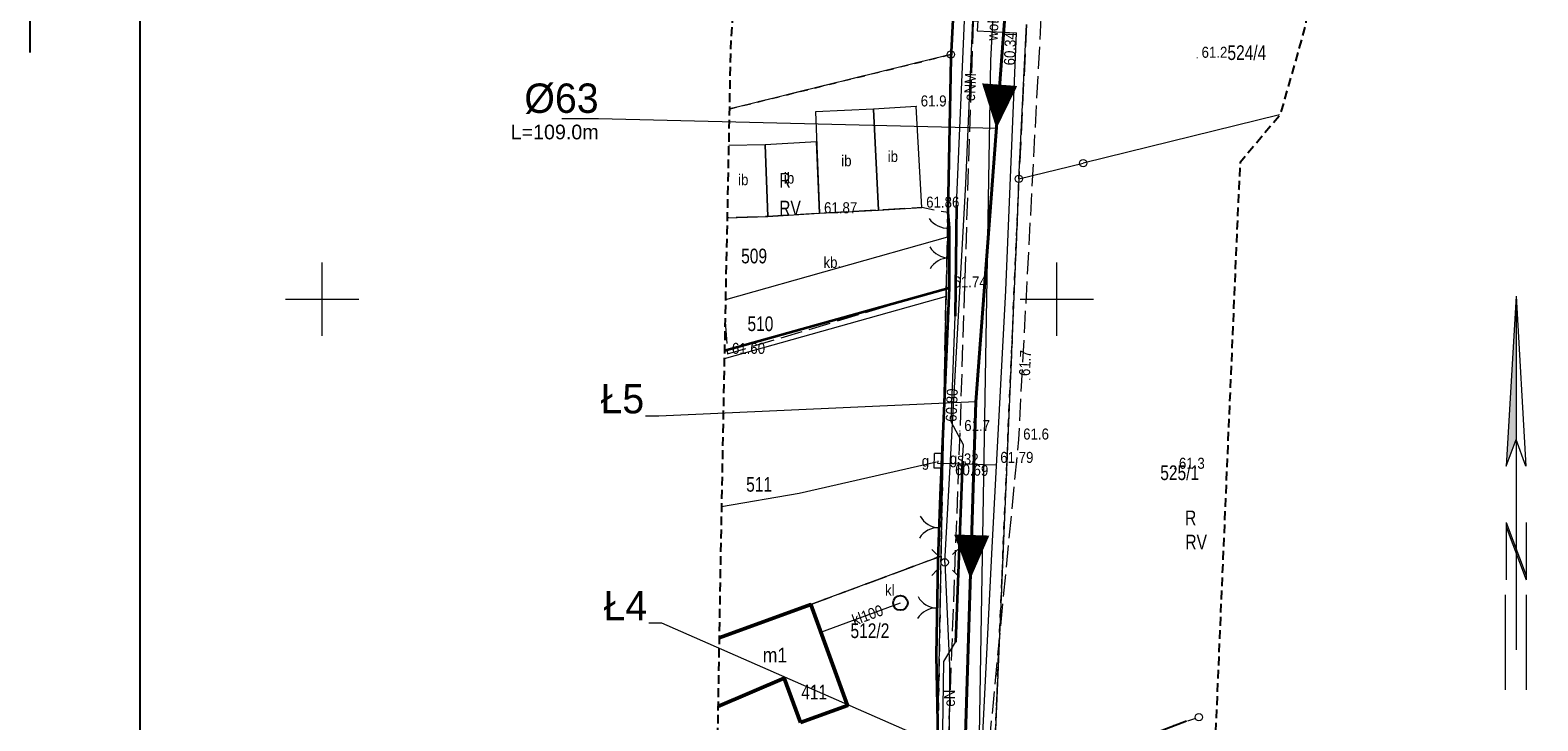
# Model space of a CAD drawing. Header units: metres. Extents: x 6473628 to 6474152, y 5887128 to 5887462.
# Tile 4 of 38: x 6473630 to 6473733, y 5887221 to 5887268. Entities that reach past the tile are written whole.
import ezdxf
from ezdxf.enums import TextEntityAlignment as Align

# ---------------------------------------------------------------- set-up
doc = ezdxf.new("R2010")
doc.units = ezdxf.units.M
doc.header["$MEASUREMENT"] = 0
for name, pattern in [('0.5_0.5', [1, 0.5, -0.5]), ('1.5_0.5', [2, 1.5, -0.5]), ('2', [0.9, 0.6, -0.3]), ('219-500', [0]), ('otob_500', [0]), ('otof_500', [0]), ('supp_500', [1, 0.5, -0.5])]:
    doc.linetypes.add(name, pattern=pattern)
doc.layers.get('0').update_dxf_attribs({"color": 2, "linetype": 'CONTINUOUS', "lineweight": 5})
for name, color, linetype in [('202-punkt graniczny', 7, 'CONTINUOUS'), ('203-punkt graniczny', 7, 'CONTINUOUS'), ('209-oznaczenie konturu klasyfikacyjnego', 7, 'CONTINUOUS'), ('210-oznaczenie konturu użytku gruntowego', 7, 'CONTINUOUS'), ('211-numer działki ewidencyjnej', 7, 'CONTINUOUS'), ('217-kontur klasyfikacyjny', 7, 'CONTINUOUS'), ('218-kontur użytku gruntowego', 7, 'CONTINUOUS'), ('219-działka ewidencyjna', 7, 'CONTINUOUS'), ('312-budynek ewidencyjny', 7, 'CONTINUOUS'), ('312-oznaczenie budynku ewidencyjnego', 7, 'CONTINUOUS'), ('312-oznaczenie budynku ewidencyjnego-Atr117', 7, 'CONTINUOUS'), ('brama', 7, 'CONTINUOUS'), ('furtka', 7, 'CONTINUOUS'), ('inna budowla', 7, 'CONTINUOUS'), ('inna budowla-Atr17', 7, 'CONTINUOUS'), ('jezdnia', 7, 'CONTINUOUS'), ('latarnia', 7, 'CONTINUOUS'), ('M_Ramki znaczniki', 6, 'CONTINUOUS'), ('obszar utwardzony', 7, 'CONTINUOUS'), ('obszar utwardzony-Atr17', 7, 'CONTINUOUS'), ('obudowa ochronna przewodu', 7, 'CONTINUOUS'), ('ogrodzenie trwałe', 7, 'CONTINUOUS'), ('osadnik  szambo', 7, 'CONTINUOUS'), ('osadnik  szambo-Atr17', 7, 'CONTINUOUS'), ('pikieta naturalna', 7, 'CONTINUOUS'), ('pikieta naturalna-Atr2', 7, 'CONTINUOUS'), ('pikieta sztuczna', 7, 'CONTINUOUS'), ('pikieta sztuczna-Atr2', 7, 'CONTINUOUS'), ('przewód elektroenergetyczny niskiego napięcia', 7, 'CONTINUOUS'), ('przewód elektroenergetyczny podziemny', 7, 'CONTINUOUS'), ('przewód elektroenergetyczny podziemny-Atr1', 7, 'CONTINUOUS'), ('przewód gazowy', 7, 'CONTINUOUS'), ('przewód gazowy-Atr1', 7, 'CONTINUOUS'), ('przewód kanalizacyjny', 7, 'CONTINUOUS'), ('przewód kanalizacyjny-Atr1', 7, 'CONTINUOUS'), ('przewód wodociągowy', 7, 'CONTINUOUS'), ('przewód wodociągowy-Atr1', 7, 'CONTINUOUS'), ('Punkt budynku', 7, 'CONTINUOUS'), ('rzedna', 7, 'CONTINUOUS'), ('rzedna-Atr2', 7, 'CONTINUOUS'), ('SJ_16_Liczby', 7, 'CONTINUOUS'), ('szafa gazowa lub kontener', 7, 'CONTINUOUS'), ('szafa gazowa lub kontener-Atr17', 7, 'CONTINUOUS'), ('słup przewodów napowietrznych', 7, 'CONTINUOUS'), ('Wstawianie ramki sekcyjnej z opisem', 7, 'CONTINUOUS'), ('Zakres', 7, 'CONTINUOUS'), ('Znak północy', 7, 'CONTINUOUS')]:
    doc.layers.add(name, color=color, linetype=linetype)
for name, color, linetype, lineweight in [('M_Ramki do druku', 7, 'CONTINUOUS', 25), ('M_Ramki rysunków', 2, 'CONTINUOUS', 25), ('SJ_19_Opis_Pz_2', 7, 'CONTINUOUS', 20), ('SJ_26_Teksty', 7, 'CONTINUOUS', 20), ('SJ_28_Linie_odn', 7, 'CONTINUOUS', 20), ('SJ_8_KS_TŁOCZNY_2', 30, 'CONTINUOUS', 40)]:
    doc.layers.add(name, color=color, linetype=linetype, lineweight=lineweight)
doc.styles.add('MCAD_TS', font='GENISO.SHX', dxfattribs={"width": 0.8, "oblique": 15})
doc.styles.add('OPISOWY', font='GOTHIC.TTF')
doc.styles.get("Standard").update_dxf_attribs({"font": 'Working1250', "width": 0.75})
doc.linetypes.add('902-500', pattern='A,3.75,0,[1,ksztalty.shx,S=0.5,R=0,X=0,Y=0],3.75', length=7.5)

# ---------------------------------------------------------------- blocks, each defined once
blk = doc.blocks.new('PUNKTBUD')
at = {"color": 0}
blk.add_circle((0, 0), 0.045, dxfattribs=at)
blk = doc.blocks.new('202')
at = {"color": 0, "linetype": 'Continuous', "lineweight": 0}
blk.add_circle((0, 0), 0.25, dxfattribs=at)
blk = doc.blocks.new('203')
at = {"linetype": 'Continuous', "lineweight": 0}
h = blk.add_hatch(color=0, dxfattribs=at)
edge = h.paths.add_edge_path()
edge.add_arc((0, 0), 0.045, 0, 360)
blk = doc.blocks.new('SM05')
at = {"color": 0, "linetype": 'Continuous', "lineweight": 13}
blk.add_circle((0, 0), 0.25, dxfattribs=at)
blk = doc.blocks.new('PW01')
at = {"linetype": 'Continuous', "lineweight": 13}
h = blk.add_hatch(color=0, dxfattribs=at)
edge = h.paths.add_edge_path()
edge.add_arc((0, 0), 0.045, 0, 360)
blk = doc.blocks.new('OK02')
at = {"color": 0, "linetype": 'Continuous', "lineweight": 0}
for centre, start, end in [((-1.5, 0), 0, 60), ((1.5, 0), 120, 180)]:
    blk.add_arc(centre, 1.5, start, end, dxfattribs=at)
blk = doc.blocks.new('SUKM')
at = {"color": 0, "linetype": 'Continuous'}
blk.add_circle((0, 0), 0.5, dxfattribs=at)
blk = doc.blocks.new('SM01')
at = {"color": 0, "linetype": 'Continuous', "lineweight": 13}
for p, q in [((-0.53, 0.531), (-0.883, 0.884)), ((0.531, 0.531), (0.884, 0.884)), ((-0.53, -0.53), (-0.883, -0.883)), ((0.531, -0.53), (0.884, -0.883))]:
    blk.add_line(p, q, dxfattribs=at)
blk.add_circle((0, 0), 0.25, dxfattribs=at)
blk = doc.blocks.new('US20')
at = {"color": 0, "linetype": 'Continuous', "lineweight": 13}
for p, q in [((-0.5, -0.25), (-0.5, 0.25)), ((-0.5, 0.25), (0.5, 0.25)), ((0.5, -0.25), (0.5, 0.25)), ((-0.5, -0.25), (0.5, -0.25))]:
    blk.add_line(p, q, dxfattribs=at)
blk = doc.blocks.new('OK04')
at = {"color": 0, "linetype": 'Continuous', "lineweight": 0}
blk.add_arc((1.5, 0.001), 1.5, 120, 180, dxfattribs=at)
blk = doc.blocks.new('SUEP1')
at = {"color": 0, "linetype": 'Continuous'}
for p, q in [((0, 0), (5, 0)), ((5, 0), (3.5, 0.5)), ((5, 0), (3.5, -0.5)), ((5, 0), (15, 0)), ((15, 0), (13.5, 0.5)), ((15, 0), (13.5, -0.5))]:
    blk.add_line(p, q, dxfattribs=at)
blk = doc.blocks.new('W_POL')
at = {"color": 0, "linetype": 'Continuous', "lineweight": 0}
for p, q in [((0, 13.393), (-0.67, 1.818)), ((0, 13.393), (0, -3.92)), ((0, 13.393), (0.668, 1.818)), ((-0.67, 1.818), (0, 3.636)), ((0.668, 1.818), (0, 3.636)), ((-0.67, -2.007), (-0.67, -5.929)), ((-0.67, -2.007), (0.669, -5.621)), ((0.669, -2.007), (0.669, -5.929)), ((-0.67, -2.314), (0.67, -5.929)), ((0, -3.92), (0, -4.59)), ((0, -4.59), (0, -10.676)), ((-0.755, -6.94), (-0.755, -13.393)), ((0.671, -6.94), (0.671, -13.393))]:
    blk.add_line(p, q, dxfattribs=at)
at = {"color": 0, "linetype": 'Continuous', "lineweight": 0, "extrusion": (0, 0, -1)}
for points in [[(0, 13.393), (0, 3.636), (0.67, 1.818)], [(0, -3.814), (0, -4.122), (0.67, -2.007), (0.67, -2.314)]]:
    blk.add_solid(points, dxfattribs=at)
blk = doc.blocks.new('Znacznik_narozny_v2')
at = {"layer": 'M_Ramki znaczniki'}
blk.add_lwpolyline([(0, -20), (0, 0), (20, 0)], dxfattribs=at)
blk = doc.blocks.new('*U79')
at = {"layer": 'M_Ramki rysunków', "color": 0, "linetype": 'ByBlock', "lineweight": -2}
blk.add_lwpolyline([(15, 5), (15, 292), (415, 292), (415, 5)], close=True, dxfattribs=at)
at = {"layer": 'M_Ramki znaczniki'}
blk.add_blockref('Znacznik_narozny_v2', (0, 297), dxfattribs=at)
at = {"layer": 'M_Ramki do druku', "style": 'MCAD_TS', "width": 0.8}
for tag, p in [('KOMENTARZ', (6.54, 30.57)), ('RYSUNEK', (10.28, 30.57)), ('DATA', (14.02, 30.57))]:
    blk.add_attdef(tag, p, '', height=2, rotation=90, dxfattribs=at)

msp = doc.modelspace()

# ---------------------------------------------------------------- linework, layer by layer
at = {"layer": '217-kontur klasyfikacyjny', "color": 3, "linetype": '1.5_0.5', "lineweight": 18, "flags": 128}
for points in [[(6473697.94, 5887268.69), (6473697.42, 5887258.19)], [(6473692.79, 5887266.65), (6473677.71, 5887262.94)], [(6473692.55, 5887254.22), (6473692.79, 5887266.65)], [(6473697.42, 5887258.19), (6473695.59, 5887215.34)], [(6473692.46, 5887250.19), (6473692.55, 5887254.22)], [(6473692.12, 5887232.52), (6473692.46, 5887250.19)], [(6473683.26, 5887229.22), (6473692.12, 5887232.52)], [(6473677.02, 5887226.96), (6473683.26, 5887229.22)]]:
    msp.add_lwpolyline(points, dxfattribs=at)
at = {"layer": '218-kontur użytku gruntowego', "color": 3, "linetype": '0.5_0.5', "lineweight": 18, "flags": 128}
for points in [[(6473692.79, 5887266.65), (6473694.28, 5887289.97)], [(6473694.28, 5887289.97), (6473692.79, 5887266.65)], [(6473697.94, 5887268.69), (6473697.42, 5887258.19)], [(6473697.42, 5887258.19), (6473697.94, 5887268.69)], [(6473677.71, 5887262.94), (6473692.79, 5887266.65)], [(6473692.79, 5887266.65), (6473677.71, 5887262.94)], [(6473692.55, 5887254.22), (6473692.79, 5887266.65)], [(6473692.79, 5887266.65), (6473692.55, 5887254.22)], [(6473697.42, 5887258.19), (6473695.59, 5887215.34)], [(6473695.59, 5887215.34), (6473697.42, 5887258.19)], [(6473692.46, 5887250.19), (6473692.55, 5887254.22)], [(6473692.55, 5887254.22), (6473692.46, 5887250.19)], [(6473692.12, 5887232.52), (6473692.46, 5887250.19)], [(6473692.46, 5887250.19), (6473692.12, 5887232.52)], [(6473692.12, 5887232.52), (6473683.26, 5887229.22)], [(6473683.26, 5887229.22), (6473692.12, 5887232.52)], [(6473691.91, 5887220.11), (6473692.12, 5887232.52)], [(6473692.12, 5887232.52), (6473691.91, 5887220.11)], [(6473683.26, 5887229.22), (6473677.02, 5887226.96)], [(6473677.02, 5887226.96), (6473683.26, 5887229.22)]]:
    msp.add_lwpolyline(points, dxfattribs=at)
at = {"layer": '219-działka ewidencyjna', "color": 7, "linetype": '219-500', "lineweight": 18, "flags": 128}
for points in [[(6473692.79, 5887266.65), (6473694.28, 5887289.97)], [(6473697.42, 5887258.19), (6473697.94, 5887268.69)], [(6473692.79, 5887266.65), (6473677.71, 5887262.94)], [(6473692.79, 5887266.65), (6473692.55, 5887254.22)], [(6473715.16, 5887262.54), (6473701.79, 5887259.26)], [(6473697.42, 5887258.19), (6473701.79, 5887259.26)], [(6473697.42, 5887258.19), (6473695.59, 5887215.34)], [(6473692.55, 5887254.22), (6473677.45, 5887249.95)], [(6473692.55, 5887254.22), (6473692.46, 5887250.19)], [(6473692.46, 5887250.19), (6473677.37, 5887245.95)], [(6473692.12, 5887232.52), (6473692.46, 5887250.19)], [(6473692.12, 5887232.52), (6473683.26, 5887229.22)], [(6473691.91, 5887220.11), (6473692.12, 5887232.52)], [(6473683.26, 5887229.22), (6473677.02, 5887226.96)]]:
    msp.add_lwpolyline(points, dxfattribs=at)
at = {"layer": '312-budynek ewidencyjny', "color": 7, "linetype": 'Continuous', "lineweight": 50, "flags": 128}
for points in [[(6473677.02, 5887226.96), (6473683.26, 5887229.22)], [(6473683.26, 5887229.22), (6473685.76, 5887222.35)], [(6473681.45, 5887224.2), (6473676.94, 5887222.29)], [(6473682.55, 5887221.19), (6473681.45, 5887224.2)], [(6473685.76, 5887222.35), (6473682.55, 5887221.19)]]:
    msp.add_lwpolyline(points, dxfattribs=at)
at = {"layer": 'brama', "color": 7, "linetype": 'otob_500', "lineweight": 18, "flags": 128}
for points in [[(6473692.68, 5887250.77), (6473692.67, 5887254.85)], [(6473691.9, 5887232.22), (6473692.06, 5887236.67)], [(6473691.78, 5887225.76), (6473691.9, 5887232.22)]]:
    msp.add_lwpolyline(points, dxfattribs=at)
at = {"layer": 'furtka', "color": 7, "linetype": 'otof_500', "lineweight": 18, "flags": 128}
msp.add_lwpolyline([(6473692.67, 5887254.85), (6473692.58, 5887255.9)], dxfattribs=at)
at = {"layer": 'inna budowla', "color": 7, "linetype": 'Continuous', "lineweight": 18, "flags": 128}
for points in [[(6473690.44, 5887263.12), (6473687.52, 5887262.93), (6473687.87, 5887256.06), (6473690.81, 5887256.23)], [(6473683.58, 5887262.75), (6473683.86, 5887255.85), (6473687.87, 5887256.06), (6473687.52, 5887262.93)], [(6473680.16, 5887260.5), (6473680.34, 5887255.64), (6473683.86, 5887255.85), (6473683.65, 5887260.71)]]:
    msp.add_lwpolyline(points, close=True, dxfattribs=at)
for points in [[(6473680.34, 5887255.64), (6473680.16, 5887260.5), (6473677.67, 5887260.46)], [(6473677.57, 5887255.54), (6473680.34, 5887255.64)]]:
    msp.add_lwpolyline(points, dxfattribs=at)
at = {"layer": 'jezdnia', "color": 7, "linetype": '1.5_0.5', "lineweight": 18, "flags": 128}
msp.add_lwpolyline([(6473694.3, 5887268.89), (6473693.4, 5887241.03), (6473692.61, 5887220.1), (6473692.1, 5887198.8), (6473677.05, 5887189.86), (6473694.04, 5887175.06), (6473697.18, 5887180.25), (6473696.89, 5887184.02), (6473694.84, 5887195.34), (6473695.26, 5887202.23), (6473695.24, 5887202.66), (6473695.42, 5887219.8), (6473697.41, 5887240.45), (6473698.95, 5887269.35)], close=True, dxfattribs=at)
at = {"layer": 'obszar utwardzony', "color": 7, "linetype": '1.5_0.5', "lineweight": 18, "flags": 128}
msp.add_lwpolyline([(6473677.42, 5887248.47), (6473677.59, 5887246.28), (6473692.67, 5887250.8), (6473692.62, 5887254.85), (6473692.6, 5887255.89), (6473690.81, 5887256.23), (6473687.87, 5887256.06), (6473683.86, 5887255.85), (6473680.34, 5887255.64), (6473677.57, 5887255.54)], dxfattribs=at)
at = {"layer": 'obudowa ochronna przewodu', "color": 7, "linetype": 'Continuous', "lineweight": 35, "flags": 128}
for points in [[(6473693.17, 5887256.39), (6473693.09, 5887248.85)], [(6473693.58, 5887238.98), (6473693.11, 5887226.67)]]:
    msp.add_lwpolyline(points, dxfattribs=at)
at = {"layer": 'ogrodzenie trwałe', "color": 7, "linetype": '902-500', "lineweight": 35, "flags": 128}
for points in [[(6473689.85, 5887308.34), (6473692.91, 5887308.83), (6473695.27, 5887308.38), (6473694.77, 5887299.75), (6473691.64, 5887299.23), (6473691.78, 5887293.83), (6473694.42, 5887293.11), (6473693.57, 5887279.06), (6473693.42, 5887277.8), (6473693.17, 5887273.83), (6473692.79, 5887266.41), (6473692.58, 5887255.9), (6473692.67, 5887254.85), (6473692.68, 5887250.77), (6473692.06, 5887236.67), (6473691.9, 5887232.22), (6473691.78, 5887225.76), (6473691.91, 5887220.11)], [(6473677.38, 5887246.5), (6473692.68, 5887250.77)]]:
    msp.add_lwpolyline(points, dxfattribs=at)
at = {"layer": 'przewód elektroenergetyczny podziemny', "color": 1, "linetype": 'Continuous', "lineweight": 18, "flags": 128}
for points in [[(6473692.37, 5887232.09), (6473693.81, 5887257.87), (6473695.18, 5887289.67), (6473696.77, 5887332.23), (6473699.89, 5887365.8), (6473701.01, 5887374.05)], [(6473649.95, 5887201.08), (6473650.51, 5887200.51), (6473655.7, 5887195.93), (6473662.66, 5887189.7), (6473669.9, 5887183.46), (6473672.87, 5887180.97), (6473680.11, 5887189.3), (6473681.1, 5887190.04), (6473681.52, 5887190.41), (6473682.56, 5887190.98), (6473683.87, 5887191.41), (6473685.15, 5887191.73), (6473693.12, 5887194.93), (6473693.62, 5887195.62), (6473692.34, 5887199.92), (6473692.13, 5887212.91), (6473692.31, 5887225.35), (6473693.11, 5887226.67), (6473693.58, 5887238.98), (6473693.64, 5887240.08), (6473692.8, 5887241.66), (6473693.09, 5887248.85), (6473693.17, 5887256.39), (6473693.84, 5887271.6)], [(6473692.37, 5887232.09), (6473692.7, 5887225.07), (6473692.68, 5887218.74), (6473692.71, 5887216.33), (6473695.04, 5887215.81), (6473695.37, 5887196.83), (6473695.32, 5887184.13), (6473700.25, 5887184.52)]]:
    msp.add_lwpolyline(points, dxfattribs=at)
at = {"layer": 'przewód gazowy', "color": 40, "linetype": 'Continuous', "lineweight": 18, "flags": 128}
for points in [[(6473698.16, 5887306.12), (6473697.85, 5887301.79), (6473696.26, 5887300.16), (6473695.92, 5887292.37), (6473695.57, 5887284.13), (6473694.57, 5887268.26), (6473697.23, 5887268.13), (6473696.5, 5887250.59), (6473695.57, 5887233.11), (6473694.82, 5887218.15), (6473694.82, 5887206.07), (6473695.01, 5887201.32), (6473696.44, 5887193.46), (6473684.59, 5887187.69), (6473683.37, 5887187.07), (6473682.61, 5887186.7)], [(6473691.81, 5887238.92), (6473682.46, 5887236.77), (6473677.18, 5887235.86)], [(6473695.88, 5887238.7), (6473691.91, 5887238.81), (6473691.92, 5887239)]]:
    msp.add_lwpolyline(points, dxfattribs=at)
at = {"layer": 'przewód kanalizacyjny', "color": 34, "linetype": 'Continuous', "lineweight": 18, "flags": 128}
msp.add_lwpolyline([(6473683.95, 5887227.33), (6473689.36, 5887229.33)], dxfattribs=at)
at = {"layer": 'przewód wodociągowy', "color": 5, "linetype": 'Continuous', "lineweight": 18, "flags": 128}
msp.add_lwpolyline([(6473694.47, 5887204.15), (6473695.52, 5887266.24), (6473696.83, 5887291.47), (6473696.76, 5887291.91)], dxfattribs=at)
at = {"layer": 'SJ_26_Teksty', "color": 251}
for p, q in [((6473668.82, 5887262.28), (6473666.32, 5887262.28)), ((6473695.89, 5887261.61), (6473668.82, 5887262.28))]:
    msp.add_line(p, q, dxfattribs=at)
at = {"layer": 'SJ_28_Linie_odn', "color": 251}
for points in [[(6473694.5, 5887243.01), (6473672.92, 5887242.03), (6473672.02, 5887242.03)], [(6473693.73, 5887218.9), (6473673.13, 5887227.95), (6473672.23, 5887227.95)]]:
    msp.add_lwpolyline(points, dxfattribs=at)
at = {"layer": 'SJ_8_KS_TŁOCZNY_2', "color": 251}
for p, q in [((6473697.28, 5887280.22), (6473694.5, 5887243.01)), ((6473694.5, 5887243.01), (6473693.73, 5887218.9))]:
    msp.add_line(p, q, dxfattribs=at)
for points in [[(6473695.89, 5887261.61, 0, 2.4, 0), (6473696.11, 5887264.6, 0, 2.4, 0)], [(6473694.12, 5887230.96, 0, 2.4, 0), (6473694.21, 5887233.95, 0, 2.4, 0)]]:
    msp.add_lwpolyline(points, format="xyseb", dxfattribs=at)
at = {"layer": 'słup przewodów napowietrznych', "color": 7, "linetype": 'supp_500', "lineweight": 18, "flags": 128}
msp.add_lwpolyline([(6473707.97, 5887221), (6473709.67, 5887221.56)], dxfattribs=at)
at = {"layer": 'Wstawianie ramki sekcyjnej z opisem', "color": 7, "linetype": 'Continuous', "lineweight": 13, "flags": 128}
for points in [[(6473650, 5887247.5), (6473650, 5887252.5)], [(6473700, 5887247.5), (6473700, 5887252.5)], [(6473647.5, 5887250), (6473652.5, 5887250)], [(6473697.5, 5887250), (6473702.5, 5887250)]]:
    msp.add_lwpolyline(points, dxfattribs=at)
at = {"layer": 'Zakres', "color": 5, "linetype": '2', "lineweight": 25, "flags": 128}
msp.add_lwpolyline([(6473676.81, 5887213.41), (6473667.74, 5887202.78), (6473659.01, 5887210.45), (6473646.22, 5887197.22), (6473711.04, 5887142.9), (6473724.09, 5887158.77), (6473713.27, 5887167.89), (6473715.19, 5887174.47), (6473715.74, 5887184.78), (6473715.02, 5887190.22), (6473713.69, 5887194.31), (6473713.69, 5887194.33), (6473711.51, 5887200.99), (6473711.05, 5887203.97), (6473710.6, 5887215.32), (6473712.4, 5887257.5), (6473712.5, 5887259.36), (6473715.25, 5887262.64), (6473716.97, 5887268.72), (6473717.54, 5887277.85), (6473718.7, 5887278.96), (6473734.03, 5887282.03), (6473761.49, 5887287.53), (6473786, 5887292.44), (6473816.32, 5887298.52), (6473820.72, 5887299.06), (6473856.75, 5887303.47), (6473865.02, 5887304.48), (6473879.04, 5887305.39), (6473905.86, 5887307.1), (6473929.16, 5887308.6), (6473952.76, 5887310.13), (6474012.11, 5887313.94), (6474012.19, 5887313.95), (6474034, 5887315.47), (6474034.15, 5887315.48), (6474067.2, 5887318.1), (6474070.83, 5887312.27), (6474109.78, 5887315.84), (6474119.74, 5887323.71), (6474125.77, 5887325.76), (6474130.41, 5887330.13), (6474132.82, 5887336.03), (6474132.55, 5887342.4), (6474129.75, 5887353.12), (6474127.58, 5887357.86), (6474123.91, 5887361.57), (6474119.19, 5887363.8), (6474113.99, 5887364.28), (6474112.58, 5887364.16), (6474098.55, 5887363.03), (6474089.61, 5887362.31), (6474048.91, 5887359.22), (6474048.87, 5887359.21), (6474015.96, 5887356.62), (6474003.54, 5887355.64), (6473983.11, 5887354.1), (6473951.21, 5887351.69), (6473913.79, 5887348.86), (6473912.21, 5887362.74), (6473912.21, 5887362.79), (6473909.47, 5887386.25), (6473908.51, 5887394.39), (6473921.49, 5887396.5), (6473947.61, 5887400.73), (6473971.66, 5887401.95), (6473989.34, 5887403.75), (6473994.99, 5887406.17), (6473999.9, 5887409.71), (6474003.01, 5887414.9), (6474003.81, 5887420.89), (6474002.18, 5887426.72), (6473998.38, 5887431.43), (6473993.03, 5887434.25), (6473960.42, 5887443.72), (6473954.98, 5887444.27), (6473941.62, 5887443.14), (6473941.16, 5887443.09), (6473938.74, 5887442.81), (6473932.71, 5887440.75), (6473928.97, 5887437.22), (6473827.76, 5887420.81), (6473827.74, 5887420.8), (6473818.01, 5887419.22), (6473821.59, 5887430.98), (6473827.8, 5887454.06), (6473804.74, 5887461.63), (6473793.55, 5887426.22), (6473796.12, 5887415.68), (6473722.82, 5887403.78), (6473688.63, 5887399.87), (6473687.59, 5887392.13), (6473687.54, 5887391.78), (6473687.03, 5887387.21), (6473674.53, 5887374.58), (6473675.94, 5887343.54), (6473681.38, 5887331.77), (6473680.33, 5887310.02), (6473679.31, 5887290.85), (6473677.82, 5887267.61), (6473677.79, 5887266.94), (6473677.55, 5887254.53), (6473677.46, 5887250.52), (6473677.46, 5887250.48), (6473677.12, 5887232.81), (6473677.12, 5887232.77), (6473676.91, 5887220.36), (6473676.91, 5887220.34), (6473676.81, 5887213.91)], close=True, dxfattribs=at)

# ---------------------------------------------------------------- block references
at = {"layer": '202-punkt graniczny', "color": 7, "linetype": 'Continuous', "lineweight": 18}
for p in [(6473692.79, 5887266.65), (6473701.79, 5887259.26), (6473697.42, 5887258.19)]:
    msp.add_blockref('202', p, dxfattribs=at)
at = {"layer": '203-punkt graniczny', "color": 7, "linetype": 'Continuous', "lineweight": 18}
for p in [(6473692.55, 5887254.22), (6473692.46, 5887250.19), (6473692.12, 5887232.52), (6473683.26, 5887229.22)]:
    msp.add_blockref('203', p, dxfattribs=at)
at = {"layer": 'brama', "color": 7, "linetype": 'Continuous', "lineweight": 18}
for p, rotation in [((6473692.67, 5887252.81), 90.14), ((6473691.98, 5887234.45), 87.941), ((6473691.84, 5887228.99), 88.936)]:
    msp.add_blockref('OK02', p, dxfattribs=dict(at, rotation=rotation))
at = {"layer": 'furtka', "color": 7, "linetype": 'Continuous', "lineweight": 18, "rotation": 94.899}
msp.add_blockref('OK04', (6473692.67, 5887254.85), dxfattribs=at)
at = {"layer": 'latarnia', "color": 7, "linetype": 'Continuous', "lineweight": 18}
msp.add_blockref('SM01', (6473692.37, 5887232.09), dxfattribs=at)
at = {"layer": 'M_Ramki do druku', "xscale": 0.5, "yscale": 0.5, "zscale": 0.5}
msp.add_blockref('*U79', (6473630.13, 5887128.28), dxfattribs=at)
at = {"layer": 'osadnik  szambo', "color": 34, "linetype": 'Continuous', "lineweight": 18}
msp.add_blockref('SUKM', (6473689.36, 5887229.33), dxfattribs=at)
at = {"layer": 'pikieta naturalna', "color": 7, "linetype": 'Continuous', "lineweight": 13}
for p in [(6473709.55, 5887266.43), (6473690.44, 5887263.12), (6473698.16, 5887244.55), (6473693.4, 5887241.03), (6473697.41, 5887240.45), (6473708.01, 5887238.46)]:
    msp.add_blockref('PW01', p, dxfattribs=at)
at = {"layer": 'pikieta sztuczna', "color": 7, "linetype": 'Continuous', "lineweight": 13}
for p in [(6473683.86, 5887255.85), (6473690.81, 5887256.23), (6473692.67, 5887250.8), (6473677.59, 5887246.28), (6473695.88, 5887238.7)]:
    msp.add_blockref('PW01', p, dxfattribs=at)
at = {"layer": 'przewód elektroenergetyczny niskiego napięcia', "color": 1, "linetype": 'Continuous', "lineweight": 18, "rotation": 200.942}
msp.add_blockref('SUEP1', (6473708.82, 5887221.28), dxfattribs=at)
msp.add_blockref('SUEP1', (6473708.82, 5887221.28), dxfattribs=at)
at = {"layer": 'Punkt budynku', "color": 5, "linetype": 'Continuous', "lineweight": 18}
for p in [(6473683.26, 5887229.22), (6473681.45, 5887224.2), (6473685.76, 5887222.35)]:
    msp.add_blockref('PUNKTBUD', p, dxfattribs=at)
at = {"layer": 'rzedna', "color": 7, "linetype": 'Continuous', "lineweight": 18}
for p in [(6473697.23, 5887268.13), (6473692.8, 5887241.66), (6473695.88, 5887238.7)]:
    msp.add_blockref('PW01', p, dxfattribs=at)
at = {"layer": 'szafa gazowa lub kontener', "color": 40, "linetype": 'Continuous', "lineweight": 18, "rotation": 88.72700000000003}
msp.add_blockref('US20', (6473691.92, 5887239), dxfattribs=at)
at = {"layer": 'słup przewodów napowietrznych', "color": 7, "linetype": 'Continuous', "lineweight": 18}
msp.add_blockref('SM05', (6473709.67, 5887221.56), dxfattribs=at)
at = {"layer": 'Znak północy', "color": 7, "linetype": 'Continuous', "lineweight": 25}
msp.add_blockref('W_POL', (6473731.26, 5887236.82), dxfattribs=at)

# ---------------------------------------------------------------- texts
at = {"layer": '209-oznaczenie konturu klasyfikacyjnego', "color": 3, "linetype": 'Continuous', "lineweight": 18, "width": 0.79}
for p in [(6473681.11, 5887255.7), (6473708.75, 5887232.97)]:
    msp.add_text('RV', height=1, dxfattribs=at).set_placement(p)
at = {"layer": '210-oznaczenie konturu użytku gruntowego', "color": 3, "linetype": 'Continuous', "lineweight": 18, "width": 0.79}
for p in [(6473681.12, 5887257.6), (6473708.73, 5887234.62)]:
    msp.add_text('R', height=1, dxfattribs=at).set_placement(p)
at = {"layer": '211-numer działki ewidencyjnej', "color": 7, "linetype": 'Continuous', "lineweight": 18, "width": 0.79}
for s, p in [('524/4', (6473711.61, 5887266.28)), ('509', (6473678.52, 5887252.44)), ('510', (6473678.95, 5887247.83)), ('525/1', (6473707.04, 5887237.69)), ('511', (6473678.86, 5887236.9)), ('512/2', (6473685.96, 5887226.94))]:
    msp.add_text(s, height=1, dxfattribs=at).set_placement(p)
at = {"layer": '312-oznaczenie budynku ewidencyjnego', "color": 7, "linetype": 'Continuous', "lineweight": 18, "width": 0.79}
msp.add_text('411', height=1, dxfattribs=at).set_placement((6473682.61, 5887222.76))
at = {"layer": '312-oznaczenie budynku ewidencyjnego-Atr117', "color": 7, "width": 0.9}
msp.add_text('m1', height=1, dxfattribs=at).set_placement((6473680.82, 5887225.78), align=Align.MIDDLE_CENTER)
at = {"layer": 'inna budowla-Atr17', "color": 7, "width": 0.9}
for p in [(6473688.49, 5887259.34), (6473685.33, 5887259.05), (6473678.31, 5887257.76), (6473678.31, 5887257.76), (6473681.43, 5887257.87)]:
    msp.add_text('ib', height=0.75, dxfattribs=at).set_placement(p)
at = {"layer": 'obszar utwardzony-Atr17', "color": 7, "width": 0.9}
msp.add_text('kb.', height=0.75, dxfattribs=at).set_placement((6473684.12, 5887252.13))
at = {"layer": 'osadnik  szambo-Atr17', "color": 34, "width": 0.9}
msp.add_text('kl', height=0.75, dxfattribs=at).set_placement((6473688.31, 5887229.82))
at = {"layer": 'pikieta naturalna-Atr2', "color": 7, "width": 0.9}
for s, p in [('61.2', (6473709.85, 5887266.43)), ('61.9', (6473690.74, 5887263.12)), ('61.7', (6473693.7, 5887241.03)), ('61.6', (6473697.71, 5887240.45)), ('61.3', (6473708.31, 5887238.46))]:
    msp.add_text(s, height=0.75, dxfattribs=at).set_placement(p)
msp.add_text('61.7', height=0.75, rotation=87.286, dxfattribs=at).set_placement((6473698.17, 5887244.76))
at = {"layer": 'pikieta sztuczna-Atr2', "color": 7, "width": 0.9}
for s, p in [('61.86', (6473691.11, 5887256.23)), ('61.87', (6473684.16, 5887255.85)), ('61.74', (6473692.97, 5887250.8)), ('61.60', (6473677.89, 5887246.28)), ('61.79', (6473696.15, 5887238.86))]:
    msp.add_text(s, height=0.75, dxfattribs=at).set_placement(p)
at = {"layer": 'przewód elektroenergetyczny podziemny-Atr1', "color": 1, "width": 0.9}
for s, rotation, p in [('eNM', 87.533, (6473694.05, 5887263.49)), ('eN', 89.819, (6473692.69, 5887222.27))]:
    msp.add_text(s, height=0.75, rotation=rotation, dxfattribs=at).set_placement(p, align=Align.MIDDLE_LEFT)
at = {"layer": 'przewód gazowy-Atr1', "color": 40, "width": 0.9}
msp.add_text('gs32', height=0.75, rotation=358.413, dxfattribs=at).set_placement((6473692.71, 5887238.79))
at = {"layer": 'przewód kanalizacyjny-Atr1', "color": 34, "width": 0.9}
msp.add_text('kl100', height=0.75, rotation=20.288, dxfattribs=at).set_placement((6473686.11, 5887228.13), align=Align.MIDDLE_LEFT)
at = {"layer": 'przewód wodociągowy-Atr1', "color": 5, "width": 0.9}
msp.add_text('woD110', height=0.75, rotation=87.028, dxfattribs=at).set_placement((6473695.59, 5887267.6), align=Align.MIDDLE_LEFT)
at = {"layer": 'rzedna-Atr2', "color": 7, "width": 0.9}
msp.add_text('60.34', height=0.75, rotation=87.617, dxfattribs=at).set_placement((6473697.14, 5887265.9))
msp.add_text('60.80', height=0.75, rotation=87.691, dxfattribs=at).set_placement((6473692.8, 5887241.66), align=Align.MIDDLE_LEFT)
msp.add_text('60.69', height=0.75, rotation=358.413, dxfattribs=at).set_placement((6473693.09, 5887238.78), align=Align.TOP_LEFT)
at = {"layer": 'SJ_16_Liczby', "color": 251, "style": 'OPISOWY'}
msp.add_text('L=109.0m', height=1, dxfattribs=at).set_placement((6473668.82, 5887260.88), align=Align.RIGHT)
at = {"layer": 'SJ_19_Opis_Pz_2', "color": 251, "style": 'OPISOWY'}
for s, p in [('%%C63', (6473668.82, 5887262.68)), ('Ł5', (6473671.92, 5887242.23)), ('Ł4', (6473672.13, 5887228.15))]:
    msp.add_text(s, height=2, dxfattribs=at).set_placement(p, align=Align.RIGHT)
at = {"layer": 'szafa gazowa lub kontener-Atr17', "color": 40, "width": 0.9}
msp.add_text('g', height=0.75, dxfattribs=at).set_placement((6473690.81, 5887238.61))

doc.saveas('drawing.dxf')
